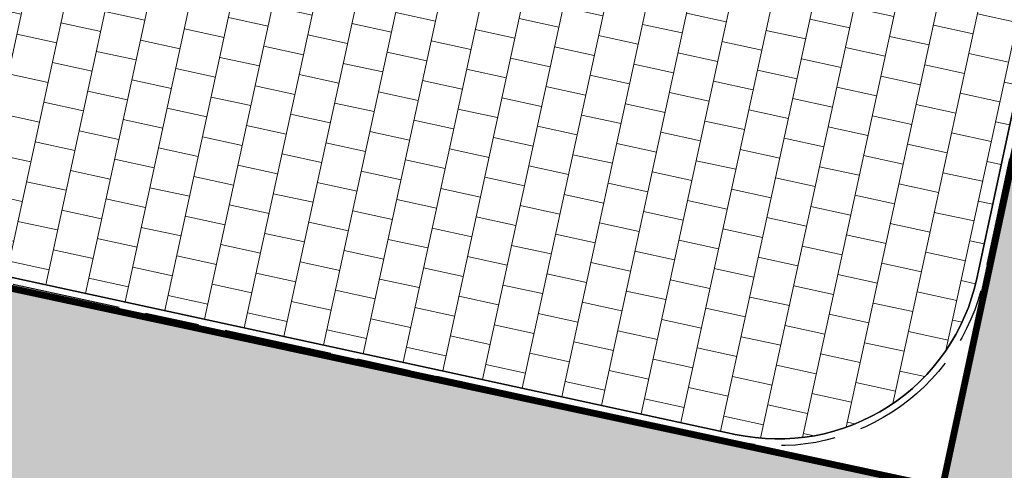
# Model space of a CAD drawing. Header units: metres. Extents: x 147454 to 148962, y 409264 to 410698.
# Tile 21 of 36: x 147496 to 147511, y 410622 to 410629. Entities that reach past the tile are written whole.
import ezdxf
from ezdxf import colors
from ezdxf.entities.mleader import LeaderData, LeaderLine
from ezdxf.math import Vec2, Vec3

# ---------------------------------------------------------------- set-up
doc = ezdxf.new("R2010")
doc.units = ezdxf.units.M
doc.linetypes.add('VH-OPSLUITBAND_100X200', pattern=[16, 8, -2, 4, -2])
doc.layers.get('0').update_dxf_attribs({"color": 151})
doc.layers.get('Defpoints').update_dxf_attribs({"color": 171})
for name, color, linetype, lineweight in [('B-WE-VH-VERHARDING_TEGEL-A-500', 252, 'Continuous', 18), ('T-WE-VH-KANTOPSLUITING_OPSLUITBAND_100X200-G', 150, 'VH-OPSLUITBAND_100X200', 25), ('X-XX-AL-T18', 10, 'Continuous', 18)]:
    doc.layers.add(name, color=color, linetype=linetype, lineweight=lineweight)
for name, color, linetype in [('N-WE-GK-BOUWKUIP-G', 7, 'Continuous'), ('T-WE-OG-TERREIN_BOUW-G', 7, 'Continuous'), ('T-WE-VH-KANTVERHARDING-G', 210, 'Continuous')]:
    doc.layers.add(name, color=color, linetype=linetype)
doc.layers.add('T-WE-VH-FASE-1B', color=7, linetype='Continuous', true_color=0x007f00)
doc.styles.add('NLCS-ISO-M500-T18', font='NLCS-ISO.TTF', dxfattribs={"height": 0.9})

# ---------------------------------------------------------------- blocks, each defined once
blk = doc.blocks.new('Fase 1 - Gebouw A + B')
at = {"layer": 'B-WE-VH-VERHARDING_TEGEL-A-500'}
h = blk.add_hatch(dxfattribs=at)
h.set_pattern_fill('AVH-TEGEL_300X300_HALFST', color=256, scale=2, angle=347.759022, pattern_type=2)
h.set_pattern_definition([(347.759022, (0, 0), (0.6499658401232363, 0.1659650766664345), [0.6, -0.6]), (77.75902199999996, (0, 0), (-0.5863587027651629, 0.127214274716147), [])])
edge = h.paths.add_edge_path()
edge.add_line((148914.3719642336, 410643.4685596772), (148932.2885859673, 410661.8212174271))
edge.add_line((148932.2885859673, 410661.8212174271), (148932.4101297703, 410663.7268976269))
edge.add_line((148932.4101297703, 410663.7268976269), (148927.8240135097, 410664.0214255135))
edge.add_arc((148925.2907268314, 410624.3021297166), 39.79999999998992, 86.35063262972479, 106.2854769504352)
edge.add_line((148914.1298749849, 410662.5052105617), (148910.8424031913, 410661.5447910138))
edge.add_arc((148912.1884355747, 410656.9373842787), 4.79999999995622, 106.2854769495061, 192.6928549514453)
edge.add_line((148907.5057382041, 410655.8827064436), (148909.9300402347, 410645.1189714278))
edge.add_arc((148897.0526224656, 410642.2186073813), 13.20000000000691, -101.10171906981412, 12.692854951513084, ccw=False)
edge.add_line((148894.5109438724, 410629.2656204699), (148890.6321726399, 410630.0267259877))
edge.add_arc((148890.5745709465, 410629.7315277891), 0.3007655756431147, 78.9586774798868, 172.0277799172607)
edge.add_line((148890.2767121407, 410629.7732418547), (148890.8527237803, 410629.6079337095))
edge.add_line((148890.8527237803, 410629.6079337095), (148889.9305289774, 410626.3930179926))
edge.add_line((148889.9305289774, 410626.3930179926), (148906.8486838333, 410622.7225159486))
edge.add_arc((148907.4847552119, 410625.6543094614), 3.000000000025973, 257.7590219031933, 347.8999999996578)
edge.add_line((148910.4181049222, 410625.0254537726), (148911.2094084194, 410628.7165548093))
edge.add_line((148911.2094084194, 410628.7165548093), (148914.3719642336, 410643.4685596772))
at = {"layer": 'Defpoints'}
blk.add_lwpolyline([(148914.3719642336, 410643.4685596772), (148932.2885859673, 410661.8212174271), (148932.4101297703, 410663.7268976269), (148927.8240135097, 410664.0214255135, 0.08720219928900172), (148914.1298749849, 410662.5052105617), (148910.8424031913, 410661.5447910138, 0.3959652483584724), (148907.5057382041, 410655.8827064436), (148909.9300402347, 410645.1189714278, -0.541795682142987), (148894.5109438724, 410629.2656204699), (148890.6321726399, 410630.0267259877, 0.4299911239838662), (148890.2767121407, 410629.7732418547), (148890.8527237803, 410629.6079337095), (148889.9305289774, 410626.3930179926), (148906.8486838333, 410622.7225159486, 0.4149344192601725), (148910.4181049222, 410625.0254537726), (148911.2094084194, 410628.7165548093)], format="xyb", close=True, dxfattribs=at)
at = {"layer": 'N-WE-GK-BOUWKUIP-G', "const_width": 0.1}
blk.add_lwpolyline([(148960.20097097, 410639.2187297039), (148939.308672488, 410659.5817208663), (148938.4033570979, 410658.6528730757), (148935.1569728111, 410661.8176520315), (148933.9908670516, 410660.6214791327), (148933.0076465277, 410661.5799853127), (148914.2924905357, 410642.3822625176), (148909.9081651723, 410621.9312118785), (148891.6893693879, 410625.8369832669), (148880.1813102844, 410572.156683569), (148879.6924186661, 410572.2614928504), (148875.0053475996, 410550.3982596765), (148876.4425666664, 410550.0901466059)], dxfattribs=at)
at = {"layer": 'T-WE-OG-TERREIN_BOUW-G', "color": 30, "true_color": 0xf26722, "transparency": 33554495, "const_width": 4}
blk.add_lwpolyline([(148934.4397442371, 410660.1838849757), (148916.1271663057, 410641.3991206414), (148911.44449452, 410619.5564082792), (148893.2256987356, 410623.4621796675), (148881.7176396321, 410569.7818799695), (148881.2287480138, 410569.8866892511), (148877.3801511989, 410551.9345890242), (148879.8246092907, 410551.4105426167)], dxfattribs=at)
at = {"layer": 'T-WE-VH-KANTOPSLUITING_OPSLUITBAND_100X200-G', "ltscale": 0.2, "flags": 128}
blk.add_lwpolyline([(148932.5225337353, 410663.9181931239), (148932.3860247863, 410661.7778750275), (148914.4636900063, 410643.4193651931), (148911.3071867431, 410628.695592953), (148910.5158832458, 410625.0044919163, -0.4149344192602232), (148906.8274814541, 410622.6247894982), (148889.9076722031, 410626.2956504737)], format="xyb", dxfattribs=at)
at = {"layer": 'T-WE-VH-KANTVERHARDING-G'}
blk.add_lwpolyline([(148932.4228615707, 410663.9265189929), (148932.2885859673, 410661.8212174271), (148914.3719642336, 410643.4685596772), (148911.2094084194, 410628.7165548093), (148910.4181049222, 410625.0254537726, -0.4149344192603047), (148906.8486838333, 410622.7225159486), (148889.9288745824, 410626.3933769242)], format="xyb", dxfattribs=at)
blk = doc.blocks.new('_DotSmall')
at = {"color": 0, "linetype": 'ByBlock', "const_width": 0.5}
blk.add_lwpolyline([(-0.0625, 0, 1), (0.0625, 0, 1)], format="xyb", close=True, dxfattribs=at)

msp = doc.modelspace()

# ---------------------------------------------------------------- block references
at = {"layer": 'T-WE-VH-FASE-1B'}
msp.add_blockref('Fase 1 - Gebouw A + B', (-1400, 0), dxfattribs=at)

# ---------------------------------------------------------------- next in the draw order: leaders
at = {"layer": 'X-XX-AL-T18'}
ml = msp.add_multileader_mtext('Standard', dxfattribs=at)
ml.set_content('Keerlus openbaar vervoer\\Pontwerpvoertuig: 13,50 m', color=256, style='NLCS-ISO-M500-T18')
ml.set_leader_properties(color=256, linetype='ByLayer', lineweight=-1)
ml.set_arrow_properties(name='DOTSMALL')
ml.build(insert=Vec2(0, 0))
ml.multileader.update_dxf_attribs({"has_text_frame": 1, "text_left_attachment_type": 5, "text_right_attachment_type": 5, "dogleg_length": 0.9, "arrow_head_size": 1.2})
ctx = ml.context
ctx.base_point, ctx.char_height, ctx.arrow_head_size, ctx.landing_gap_size, ctx.plane_origin = Vec3(147521.2128992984, 410627.4543707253), 0.9, 1.2, 0.45, Vec3(147543.5613171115, 410625.7403941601)
ctx.left_attachment, ctx.right_attachment = 5, 5
notes = []
notes.append((ctx, [(1, (1, 1, 0), (147520.3128992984, 410627.4543707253), (1, 0), 0.9, [(0, [(147498.0142491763, 410640.1582413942)], 0, [])])]))
ctx.mtext.insert, ctx.mtext.flow_direction = Vec3(147521.6628992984, 410630.1243707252), 5
ctx.mtext.has_bg_fill, ctx.mtext.bg_color, ctx.mtext.bg_scale_factor, ctx.mtext.bg_transparency, ctx.mtext.use_window_bg_color = 1, -1027028792, 1.5, 0, 1
for ctx, leaders in notes:
    for number, flags, end, landing, length, lines in leaders:
        leader = LeaderData()
        leader.index, (leader.has_last_leader_line, leader.has_dogleg_vector, leader.attachment_direction) = number, flags
        leader.last_leader_point, leader.dogleg_vector, leader.dogleg_length = Vec3(end), Vec3(landing), length
        for number, points, colour, breaks in lines:
            line = LeaderLine()
            line.index, line.vertices, line.color, line.breaks = number, Vec3.list(points), colors.encode_raw_color(colour), breaks
            leader.lines.append(line)
        ctx.leaders.append(leader)

doc.saveas('drawing.dxf')
